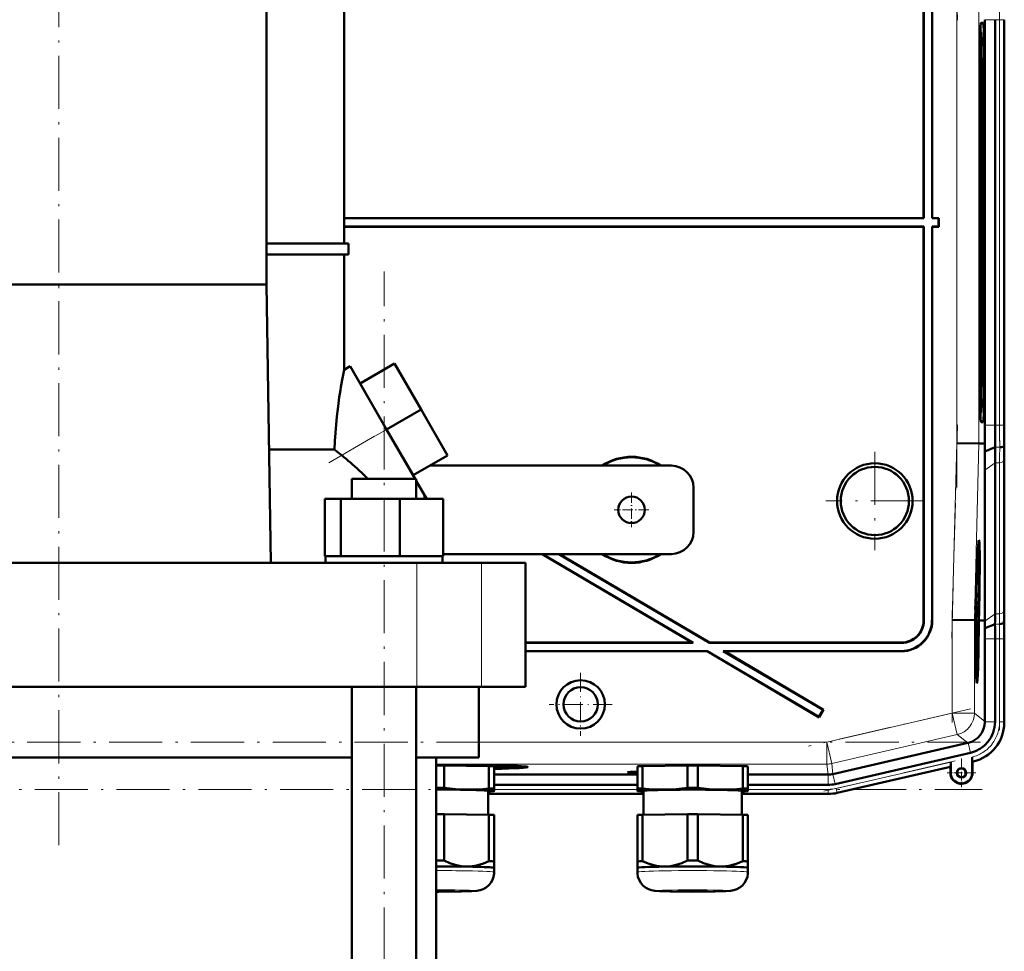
# Model space of a CAD drawing. Extents: x -1438 to 1837, y -1771 to 755.
# Tile 92 of 95: x 1384 to 1607, y 91 to 302. Entities that reach past the tile are written whole.
import ezdxf

# ---------------------------------------------------------------- set-up
doc = ezdxf.new("R2010")
doc.units = 0
doc.linetypes.add('DASHDOT', pattern=[18.5, 12, -3, 0.5, -3])

msp = doc.modelspace()

# ---------------------------------------------------------------- linework, layer by layer
at = {"color": 7, "linetype": 'DASHDOT', "lineweight": 18}
for p, q in [((1392.93, 115.06), (1392.93, 353.14)), ((1596.1, 301.66), (1594.83, 349.88)), ((1595.99, 195.92), (1595.99, 315.88)), ((1605.64, 310.93), (1605.64, 200.87)), ((1466.47, -318), (1466.47, 244.8)), ((1453.96, 201.53), (1475, 213.68)), ((1594.83, 161.91), (1596.1, 210.13)), ((1577.43, 204), (1577.43, 181.8)), ((1588.53, 192.9), (1566.33, 192.9)), ((1594.94, 142.83), (1594.94, 168.1)), ((1605.64, 163.64), (1605.64, 141.07)), ((1599.06, 145.89), (1562.46, 137.44)), ((1601.32, 138.39), (1184.33, 138.39)), ((1565.88, 127.24), (1597.19, 134.47)), ((1183.99, 127.68), (1601.67, 127.68))]:
    msp.add_line(p, q, dxfattribs=at)
at = {"color": 7, "lineweight": 50}
for p, q in [((1588.43, 256.9), (1588.43, 345.9)), ((1588.5, 256.83), (1588.5, 345.97)), ((1590.36, 345.83), (1590.36, 256.83)), ((1590.43, 345.9), (1590.43, 256.9)), ((1439.88, 333.3), (1439.88, 241.9)), ((1457.43, 251.15), (1457.43, 333.3)), ((1601.44, 301.08), (1601.89, 301.08)), ((1602.32, 210.04), (1602.32, 301.76)), ((1604.62, 301.76), (1604.62, 210.04)), ((1606.68, 210.04), (1606.68, 301.76)), ((1606.68, 301.76), (1606.68, 210.04)), ((1601.39, 298.9), (1601.28, 299.02)), ((1601.28, 298.91), (1601.39, 298.91)), ((1601.18, 220.9), (1601.18, 290.9)), ((1601.6, 290.9), (1601.6, 220.9)), ((1602.15, 290.9), (1602.15, 220.9)), ((1588.43, 256.9), (1457.43, 256.9)), ((1588.5, 256.83), (1457.43, 256.83)), ((1588.5, 256.83), (1588.43, 256.9)), ((1590.43, 256.9), (1590.36, 256.83)), ((1591.86, 256.83), (1590.36, 256.83)), ((1591.93, 256.9), (1590.43, 256.9)), ((1591.86, 256.83), (1591.93, 256.9)), ((1591.86, 254.97), (1591.86, 256.83)), ((1591.93, 254.9), (1591.93, 256.9)), ((1457.43, 254.97), (1588.5, 254.97)), ((1457.43, 254.9), (1588.43, 254.9)), ((1588.5, 254.97), (1588.43, 254.9)), ((1588.43, 254.9), (1588.43, 165.9)), ((1588.5, 254.97), (1588.5, 165.83)), ((1590.36, 165.96), (1590.36, 254.97)), ((1590.43, 254.9), (1590.36, 254.97)), ((1590.36, 254.97), (1591.86, 254.97)), ((1590.43, 165.89), (1590.43, 254.9)), ((1590.43, 254.9), (1591.93, 254.9)), ((1591.86, 254.97), (1591.93, 254.9)), ((1439.88, 251.15), (1458.43, 251.15)), ((1458.43, 248.65), (1458.43, 251.15)), ((1458.43, 248.65), (1439.88, 248.65)), ((1457.43, 222.59), (1457.43, 248.65)), ((1439.88, 241.9), (1345.98, 241.9)), ((1439.88, 241.9), (1440.91, 178.9)), ((1457.43, 222.59), (1458.81, 223.39)), ((1458.81, 223.39), (1467.06, 209.1)), ((1461.06, 219.49), (1468.85, 223.99)), ((1474.85, 213.6), (1468.85, 223.99)), ((1467.06, 209.1), (1461.06, 219.49)), ((1467.06, 209.1), (1474.85, 213.6)), ((1480.85, 203.21), (1474.85, 213.6)), ((1601.39, 212.89), (1601.28, 212.89)), ((1601.39, 212.89), (1601.28, 212.78)), ((1601.89, 210.71), (1601.44, 210.71)), ((1473.53, 197.9), (1467.06, 209.1)), ((1473.06, 198.71), (1468.4, 206.77)), ((1595.99, 205.98), (1600.98, 205.92)), ((1602.33, 205.9), (1600.98, 205.92)), ((1602.3, 204.1), (1602.33, 205.9)), ((1602.3, 204.1), (1604.64, 205.07)), ((1606.67, 205.47), (1606.7, 205.9)), ((1440.49, 204.51), (1455.31, 204.51)), ((1473.06, 198.71), (1480.85, 203.21)), ((1606.68, 168.83), (1606.68, 202.97)), ((1606.68, 168.83), (1606.68, 202.97)), ((1531.43, 200.9), (1476.86, 200.9)), ((1604.62, 167.41), (1604.62, 201.55)), ((1602.27, 165.9), (1602.27, 199.89)), ((1459.17, 197.9), (1471.63, 197.9)), ((1459.17, 193.4), (1459.17, 197.9)), ((1471.63, 197.9), (1473.77, 197.9)), ((1473.77, 197.48), (1473.77, 197.9)), ((1473.77, 193.4), (1473.77, 197.9)), ((1475.63, 194.25), (1473.77, 197.48)), ((1536.43, 195.9), (1536.43, 185.9)), ((1475.63, 193.4), (1475.63, 194.25)), ((1475.63, 194.25), (1476.12, 193.4)), ((1453.08, 193.4), (1456.67, 193.4)), ((1453.08, 180.4), (1453.08, 193.4)), ((1456.67, 193.4), (1470.05, 193.4)), ((1456.67, 180.4), (1456.67, 193.4)), ((1470.05, 193.4), (1479.85, 193.4)), ((1470.05, 180.4), (1470.05, 193.4)), ((1479.85, 180.4), (1479.85, 193.4)), ((1479.85, 180.4), (1479.85, 193.4)), ((1453.08, 180.4), (1453.45, 180.4)), ((1453.27, 180.4), (1456.3, 180.4)), ((1453.27, 180.4), (1453.27, 178.9)), ((1456.3, 180.4), (1456.67, 180.4)), ((1456.67, 180.4), (1458.05, 180.4)), ((1458.05, 180.4), (1466.47, 180.4)), ((1466.47, 180.4), (1468.67, 180.4)), ((1468.67, 180.4), (1470.05, 180.4)), ((1470.05, 180.4), (1471.06, 180.4)), ((1471.06, 180.4), (1478.84, 180.4)), ((1478.84, 180.4), (1479.85, 180.4)), ((1479.67, 180.4), (1479.67, 178.9)), ((1479.67, 180.4), (1479.67, 178.9)), ((1479.85, 180.9), (1531.43, 180.9)), ((1502.19, 180.9), (1536.1, 160.9)), ((1502.33, 180.9), (1536.36, 160.83)), ((1505.99, 180.9), (1540.02, 160.83)), ((1506.13, 180.9), (1540.04, 160.9)), ((1600.94, 182.26), (1600.75, 182.32)), ((1311.94, 178.9), (1473.92, 178.9)), ((1473.92, 178.9), (1488.49, 178.9)), ((1488.49, 178.9), (1498.43, 178.9)), ((1498.43, 150.9), (1498.43, 178.9)), ((1600.45, 174.02), (1600.43, 174.02)), ((1600.46, 173.96), (1600.43, 173.96)), ((1600.45, 174.02), (1600.44, 174.22)), ((1600.46, 174.81), (1600.46, 173.96)), ((1600.38, 172.16), (1600.35, 172.16)), ((1600.38, 172.08), (1600.35, 172.08)), ((1600.39, 172.03), (1600.35, 172.03)), ((1600.36, 171.64), (1600.36, 171.15)), ((1600.41, 171.59), (1600.36, 171.59)), ((1600.38, 172.08), (1600.38, 172.16)), ((1600.39, 172.03), (1600.38, 172.08)), ((1600.39, 172.85), (1600.4, 173.19)), ((1600.39, 172.99), (1600.39, 172.85)), ((1600.39, 172.35), (1600.39, 172.03)), ((1600.43, 172.32), (1600.39, 172.32)), ((1600.4, 171.1), (1600.41, 171.59)), ((1600.41, 171.59), (1600.43, 172.32)), ((1600.42, 169.37), (1600.27, 169.37)), ((1600.32, 170.46), (1600.3, 170.46)), ((1600.4, 171.1), (1600.32, 171.1)), ((1600.32, 170.46), (1600.33, 170.87)), ((1600.33, 170.87), (1600.32, 170.87)), ((1600.42, 169.37), (1600.32, 170.46)), ((1600.32, 169.12), (1600.32, 169.37)), ((1600.36, 171.15), (1600.33, 171.15)), ((1600.33, 170.87), (1600.33, 171.1)), ((1600.33, 170.87), (1600.42, 169.78)), ((1600.42, 169.78), (1600.42, 169.37)), ((1600.13, 167.38), (1600.09, 165.93)), ((1600.17, 167.38), (1600.13, 167.38)), ((1600.13, 167.38), (1600.17, 167.38)), ((1600.14, 165.93), (1600.17, 167.38)), ((1600.15, 168.4), (1600.2, 168.4)), ((1600.2, 168.4), (1600.15, 168.4)), ((1600.23, 167.89), (1600.18, 165.93)), ((1600.3, 167.1), (1600.21, 167.1)), ((1600.38, 169.12), (1600.26, 169.13)), ((1600.31, 168.93), (1600.26, 168.93)), ((1600.3, 167.1), (1600.31, 168.93)), ((1600.35, 166.7), (1600.3, 167.1)), ((1600.33, 168.93), (1600.31, 167.5)), ((1600.31, 168.93), (1600.33, 168.93)), ((1600.31, 167.5), (1600.34, 167.31)), ((1600.34, 167.99), (1600.32, 167.99)), ((1600.39, 167.85), (1600.35, 167.85)), ((1600.35, 167.2), (1600.35, 166.7)), ((1600.37, 167.15), (1600.35, 167.15)), ((1600.37, 167.15), (1600.39, 167.85)), ((1600.37, 166.65), (1600.37, 167.15)), ((1600.84, 165.92), (1600.9, 167.89)), ((1600.94, 167.88), (1600.89, 165.92)), ((1600.93, 165.92), (1600.99, 167.88)), ((1594.94, 166), (1599.94, 165.93)), ((1599.94, 165.93), (1600.09, 165.93)), ((1600.18, 165.93), (1600.14, 165.93)), ((1600.38, 166.11), (1600.19, 166.11)), ((1600.31, 166.06), (1600.19, 166.06)), ((1600.28, 164.88), (1600.19, 164.88)), ((1600.35, 166.7), (1600.2, 166.71)), ((1600.37, 166.65), (1600.2, 166.66)), ((1600.36, 164.23), (1600.38, 166.11)), ((1600.39, 166.11), (1600.37, 163.59)), ((1600.38, 166.11), (1600.39, 166.11)), ((1600.89, 165.92), (1600.84, 165.92)), ((1600.93, 165.91), (1601.31, 165.91)), ((1601.31, 165.91), (1602.27, 165.9)), ((1602.27, 165.76), (1602.27, 165.9)), ((1602.3, 164.12), (1604.6, 165.07)), ((1606.62, 165.47), (1606.66, 165.9)), ((1600.29, 163.64), (1600.2, 163.64)), ((1600.37, 163.59), (1600.2, 163.59)), ((1600.26, 163.05), (1600.2, 163.05)), ((1600.25, 162.24), (1600.26, 163.05)), ((1600.26, 163.05), (1600.36, 163.05)), ((1600.27, 162.51), (1600.35, 161.48)), ((1600.36, 162.51), (1600.27, 162.51)), ((1600.34, 164.53), (1600.29, 164.53)), ((1600.3, 164.14), (1600.29, 163.64)), ((1600.36, 163.64), (1600.29, 163.64)), ((1600.36, 163.05), (1600.36, 162.51)), ((1536.1, 160.9), (1498.43, 160.9)), ((1536.36, 160.83), (1498.43, 160.83)), ((1536.36, 160.83), (1536.1, 160.9)), ((1540.02, 160.83), (1540.04, 160.9)), ((1583.5, 160.83), (1540.02, 160.83)), ((1583.43, 160.9), (1540.04, 160.9)), ((1600.25, 162.24), (1600.21, 162.24)), ((1600.33, 161.2), (1600.23, 161.2)), ((1600.24, 160.26), (1600.31, 161.02)), ((1600.32, 161.39), (1600.25, 162.24)), ((1600.34, 160.91), (1600.25, 159.92)), ((1600.31, 161.02), (1600.33, 161.2)), ((1600.33, 161.2), (1600.32, 161.39)), ((1600.35, 161.48), (1600.34, 160.91)), ((1602.32, 143.04), (1602.32, 161.76)), ((1604.62, 142.95), (1604.62, 161.76)), ((1606.68, 142.75), (1606.68, 161.76)), ((1606.68, 142.95), (1606.68, 161.76)), ((1498.43, 158.97), (1539.51, 158.97)), ((1498.43, 158.9), (1539.49, 158.9)), ((1539.49, 158.9), (1539.51, 158.97)), ((1539.49, 158.9), (1564.81, 143.97)), ((1539.51, 158.97), (1564.78, 144.06)), ((1543.43, 158.9), (1543.17, 158.97)), ((1543.17, 158.97), (1583.36, 158.97)), ((1543.17, 158.97), (1565.73, 145.67)), ((1543.43, 158.9), (1583.43, 158.9)), ((1543.43, 158.9), (1565.83, 145.69)), ((1600.25, 159.89), (1600.33, 159.89)), ((1600.33, 159.34), (1600.26, 159.35)), ((1600.33, 159.89), (1600.33, 159.34)), ((1600.52, 153.46), (1600.32, 153.41)), ((1473.92, 150.9), (1311.94, 150.9)), ((1459.17, -271.1), (1459.17, 150.9)), ((1473.77, -271.1), (1473.77, 150.9)), ((1488.49, 150.9), (1473.92, 150.9)), ((1487.93, 150.9), (1487.93, 134.9)), ((1498.43, 150.9), (1488.49, 150.9)), ((1565.73, 145.67), (1564.78, 144.06)), ((1565.83, 145.69), (1564.81, 143.97)), ((1565.73, 145.67), (1565.83, 145.69)), ((1564.78, 144.06), (1564.81, 143.97)), ((1602.32, 143.04), (1602.32, 142.95)), ((1598.44, 138.17), (1567.97, 131.14)), ((1598.53, 138.19), (1598.44, 138.17)), ((1568.48, 128.89), (1599.05, 135.95)), ((1459.17, 134.9), (1326.69, 134.9)), ((1487.93, 134.9), (1473.77, 134.9)), ((1478.28, -271.1), (1478.28, 134.9)), ((1594.58, 133.87), (1594.58, 131.44)), ((1599.44, 134.99), (1599.44, 134.61)), ((1599.44, 131.44), (1599.44, 134.99)), ((1599.44, 134.61), (1599.45, 134.28)), ((1599.47, 133.97), (1599.51, 133.94)), ((1599.51, 133.94), (1599.71, 133.99)), ((1599.51, 133.94), (1599.71, 133.99)), ((1599.51, 133.94), (1599.51, 131.44)), ((1599.51, 131.44), (1599.51, 133.94)), ((1478.35, 133.21), (1478.35, 133.26)), ((1478.35, 133.26), (1478.35, 133.21)), ((1479.35, 133.26), (1479.35, 133.21)), ((1479.35, 133.21), (1479.35, 133.26)), ((1480.06, 133.09), (1490.19, 132.94)), ((1480.06, 128.04), (1480.06, 133.09)), ((1488.06, 133.08), (1488.06, 132.97)), ((1490.19, 127.89), (1490.19, 132.94)), ((1491.37, 127.84), (1491.37, 132.89)), ((1496.96, 132.73), (1497.03, 132.96)), ((1523.75, 127.83), (1523.75, 132.88)), ((1524.93, 132.94), (1535.06, 133.09)), ((1524.93, 127.89), (1524.93, 132.94)), ((1535.06, 128.04), (1535.06, 133.09)), ((1537.43, 133.09), (1547.56, 132.94)), ((1537.43, 128.04), (1537.43, 133.09)), ((1547.56, 127.89), (1547.56, 132.94)), ((1548.75, 127.83), (1548.75, 132.88)), ((1568.94, 126.89), (1594.51, 132.79)), ((1568.94, 126.89), (1594.51, 132.79)), ((1594.51, 132.79), (1594.55, 132.83)), ((1594.51, 131.44), (1594.51, 132.79)), ((1491.37, 131.01), (1523.75, 131.01)), ((1548.75, 131.01), (1566.85, 131.01)), ((1490.02, 127.34), (1490.02, 121.95)), ((1491.31, 127.3), (1491.37, 127.32)), ((1491.37, 128.71), (1523.75, 128.71)), ((1491.37, 127.34), (1491.37, 127.84)), ((1491.37, 127.32), (1491.37, 127.34)), ((1523.75, 127.83), (1523.75, 127.33)), ((1523.75, 127.33), (1523.75, 127.32)), ((1523.81, 127.3), (1523.75, 127.32)), ((1525.1, 121.94), (1525.1, 127.33)), ((1547.4, 127.33), (1547.4, 121.94)), ((1548.69, 127.3), (1548.75, 127.32)), ((1548.75, 128.71), (1566.86, 128.71)), ((1548.75, 127.33), (1548.75, 127.83)), ((1548.75, 127.32), (1548.75, 127.33)), ((1490.02, 126.65), (1525.1, 126.65)), ((1490.02, 126.65), (1525.1, 126.65)), ((1566.86, 126.65), (1547.4, 126.65)), ((1547.4, 126.65), (1566.86, 126.65)), ((1480.06, 122.1), (1490.19, 121.94)), ((1480.06, 122.1), (1480.06, 111.59)), ((1490.19, 121.94), (1490.19, 111.44)), ((1491.37, 121.89), (1491.37, 111.39)), ((1523.75, 121.89), (1523.75, 111.38)), ((1524.93, 121.94), (1535.06, 122.1)), ((1524.93, 121.94), (1524.93, 111.44)), ((1535.06, 122.1), (1535.06, 111.59)), ((1537.43, 122.1), (1547.56, 121.94)), ((1537.43, 122.1), (1537.43, 111.59)), ((1547.56, 121.94), (1547.56, 111.44)), ((1548.75, 121.89), (1548.75, 111.38)), ((1491.37, 109.93), (1491.37, 111.39)), ((1523.75, 111.38), (1523.75, 109.93)), ((1548.75, 109.93), (1548.75, 111.38)), ((1491.37, 109.93), (1491.37, 108.98)), ((1491.37, 109.93), (1491.37, 109.93)), ((1491.37, 109.92), (1491.37, 109.93)), ((1523.75, 108.98), (1523.75, 109.93)), ((1548.74, 109.92), (1548.75, 109.93)), ((1548.75, 109.93), (1548.75, 108.98)), ((1548.75, 109.93), (1548.75, 109.93)), ((1478.87, 104.53), (1478.28, 104.53))]:
    msp.add_line(p, q, dxfattribs=at)
at = {"color": 7, "lineweight": 18}
for p, q in [((1595.99, 205.98), (1595.99, 305.81)), ((1600.98, 205.92), (1600.98, 305.88)), ((1601.42, 301.06), (1601.89, 301.08)), ((1604.62, 301.76), (1602.32, 301.76)), ((1605.64, 301.76), (1604.62, 301.76)), ((1605.64, 301.76), (1605.64, 210.04)), ((1605.64, 301.76), (1606.64, 301.76)), ((1606.64, 301.76), (1606.64, 210.04)), ((1606.68, 301.76), (1606.64, 301.76)), ((1601.28, 299.01), (1601.39, 298.91)), ((1602.15, 290.9), (1601.6, 290.9)), ((1601.6, 220.9), (1602.15, 220.9)), ((1601.39, 212.89), (1601.28, 212.78)), ((1601.42, 210.74), (1601.89, 210.71)), ((1602.32, 210.04), (1604.62, 210.04)), ((1604.62, 210.04), (1605.64, 210.04)), ((1606.64, 210.04), (1605.64, 210.04)), ((1606.64, 210.04), (1606.68, 210.04)), ((1456.91, 203.24), (1467.06, 209.1)), ((1594.94, 166), (1595.99, 205.98)), ((1599.94, 165.93), (1600.98, 205.92)), ((1604.64, 205.07), (1605.67, 205.07)), ((1602.27, 199.89), (1604.62, 201.55)), ((1604.62, 201.55), (1605.64, 201.55)), ((1605.64, 167.41), (1605.64, 201.55)), ((1606.64, 168.1), (1606.64, 202.24)), ((1473.92, 150.9), (1473.92, 178.9)), ((1488.49, 150.9), (1488.49, 178.9)), ((1602.27, 165.76), (1604.62, 167.41)), ((1604.62, 167.41), (1605.64, 167.41)), ((1588.43, 165.9), (1588.5, 165.83)), ((1590.36, 165.96), (1590.43, 165.89)), ((1594.94, 144.94), (1594.94, 166)), ((1599.94, 144.94), (1599.94, 165.93)), ((1604.6, 165.07), (1605.62, 165.07)), ((1606.7, 165.9), (1606.66, 165.9)), ((1583.43, 160.9), (1583.5, 160.83)), ((1602.32, 161.76), (1604.62, 161.76)), ((1604.62, 161.76), (1605.64, 161.76)), ((1605.64, 161.76), (1606.64, 161.76)), ((1605.64, 142.95), (1605.64, 161.76)), ((1606.64, 161.76), (1606.68, 161.76)), ((1606.64, 161.76), (1606.64, 142.95)), ((1583.43, 158.9), (1583.36, 158.97)), ((1566.58, 138.39), (1594.94, 144.94)), ((1599.94, 144.94), (1594.94, 144.94)), ((1594.94, 144.94), (1596.06, 140.07)), ((1599.94, 144.94), (1602.32, 143.04)), ((1602.32, 142.95), (1604.62, 142.95)), ((1606.64, 142.95), (1605.64, 142.95)), ((1606.64, 142.95), (1606.68, 142.95)), ((1487.93, 138.39), (1566.58, 138.39)), ((1566.58, 138.39), (1567.7, 133.52)), ((1566.58, 138.39), (1566.58, 133.39)), ((1596.06, 140.07), (1567.7, 133.52)), ((1598.44, 138.17), (1596.06, 140.07)), ((1598.53, 138.19), (1599.05, 135.95)), ((1568.71, 127.89), (1594.58, 133.87)), ((1599.47, 133.97), (1599.5, 133.98)), ((1599.5, 133.98), (1599.51, 133.94)), ((1566.58, 133.39), (1478.28, 133.39)), ((1566.85, 131.01), (1566.58, 133.39)), ((1567.7, 133.52), (1567.97, 131.14)), ((1568.93, 126.92), (1594.55, 132.83)), ((1594.58, 131.44), (1594.51, 131.44)), ((1599.44, 131.44), (1599.51, 131.44)), ((1566.86, 131.01), (1566.86, 128.71)), ((1567.96, 131.14), (1568.48, 128.89)), ((1491.37, 127.68), (1523.75, 127.68)), ((1548.75, 127.68), (1566.86, 127.68)), ((1566.86, 126.68), (1566.86, 127.68)), ((1568.93, 126.92), (1568.71, 127.89)), ((1568.93, 126.92), (1568.94, 126.89)), ((1490.02, 126.68), (1525.1, 126.68)), ((1547.4, 126.68), (1566.86, 126.68)), ((1566.86, 126.68), (1566.86, 126.65))]:
    msp.add_line(p, q, dxfattribs=at)
at = {"color": 7, "linetype": 'DASHDOT', "lineweight": 18, "ltscale": 0.195001}
for p, q in [((1522.43, 194.8), (1522.43, 187)), ((1526.33, 190.9), (1518.53, 190.9))]:
    msp.add_line(p, q, dxfattribs=at)
at = {"color": 7, "linetype": 'DASHDOT', "lineweight": 18, "ltscale": 0.355368}
for p, q in [((1510.92, 154.01), (1510.92, 139.79)), ((1518.02, 146.9), (1503.81, 146.9))]:
    msp.add_line(p, q, dxfattribs=at)
at = {"color": 7, "linetype": 'DASHDOT', "lineweight": 18, "ltscale": 0.1625}
for p, q in [((1597.01, 134.69), (1597.01, 128.19)), ((1600.26, 131.44), (1593.76, 131.44))]:
    msp.add_line(p, q, dxfattribs=at)
at = {"color": 7, "linetype": 'DASHDOT', "lineweight": 18, "ltscale": 0.157961}
msp.add_line((1597.01, 134.6), (1597.01, 128.28), dxfattribs=at)
at = {"color": 7, "linetype": 'DASHDOT', "lineweight": 18, "ltscale": 0.157962}
msp.add_line((1600.17, 131.44), (1593.85, 131.44), dxfattribs=at)
at = {"color": 7, "lineweight": 50}
for points in [[(1455.31, 204.51), (1455.38, 206.43), (1455.49, 208.33), (1455.81, 212.04), (1456.08, 214.29), (1456.36, 216.4)], [(1600.42, 173.08), (1600.41, 173.06), (1600.4, 172.83), (1600.39, 172.35)], [(1600.44, 172.3), (1600.42, 171.24), (1600.4, 171.1)], [(1600.41, 173.46), (1600.42, 173.55), (1600.42, 173.57)], [(1600.42, 173.57), (1600.43, 173.52), (1600.44, 173.36), (1600.44, 172.3)], [(1600.43, 172.32), (1600.43, 173.01), (1600.42, 173.06), (1600.42, 173.08)], [(1600.34, 167.99), (1600.37, 169.03), (1600.37, 169.1), (1600.38, 169.12)], [(1600.38, 168.63), (1600.36, 168.52), (1600.35, 167.86)], [(1600.4, 167.85), (1600.38, 166.79), (1600.37, 166.65)], [(1600.38, 169.12), (1600.39, 169.01), (1600.4, 168.83)], [(1600.39, 167.85), (1600.39, 168.52), (1600.38, 168.63)], [(1600.29, 163.64), (1600.27, 164.15), (1600.28, 164.88)], [(1600.28, 164.88), (1600.3, 165.84), (1600.31, 166.02), (1600.31, 166.06)], [(1600.31, 165.57), (1600.3, 165.45), (1600.29, 164.87)], [(1600.29, 164.87), (1600.29, 164.2), (1600.3, 164.15), (1600.3, 164.14)], [(1600.31, 166.06), (1600.33, 165.88), (1600.35, 164.99)], [(1600.34, 164.53), (1600.32, 165.49), (1600.31, 165.55), (1600.31, 165.57)], [(1599.45, 134.28), (1599.47, 133.99), (1599.47, 133.97), (1599.47, 133.97)], [(1485.12, 127.62), (1483.87, 127.66), (1482.61, 127.75), (1481.34, 127.87), (1480.06, 128.04)], [(1490.19, 127.89), (1488.83, 127.75), (1487.48, 127.66), (1486.3, 127.62), (1485.12, 127.62)], [(1530, 127.62), (1528.82, 127.62), (1527.64, 127.66), (1526.3, 127.75), (1524.93, 127.89)], [(1535.06, 128.04), (1533.78, 127.87), (1532.51, 127.74), (1531.26, 127.66), (1530, 127.62)], [(1542.5, 127.62), (1541.24, 127.66), (1539.98, 127.74), (1538.72, 127.87), (1537.43, 128.04)], [(1547.56, 127.89), (1546.2, 127.75), (1544.86, 127.66), (1543.68, 127.62), (1542.5, 127.62)], [(1485.12, 110.22), (1484.5, 110.25), (1483.88, 110.32), (1483.23, 110.43), (1482.58, 110.6), (1481.32, 111.02), (1480.06, 111.59)], [(1490.19, 111.44), (1488.93, 110.91), (1487.67, 110.52), (1487.02, 110.38), (1486.37, 110.28), (1485.75, 110.23), (1485.12, 110.22)], [(1530, 110.21), (1529.37, 110.23), (1528.75, 110.28), (1528.1, 110.38), (1527.45, 110.52), (1526.19, 110.91), (1524.93, 111.44)], [(1535.06, 111.59), (1533.8, 111.02), (1532.54, 110.59), (1531.89, 110.43), (1531.24, 110.32), (1530.62, 110.24), (1530, 110.21)], [(1542.5, 110.21), (1541.88, 110.24), (1541.26, 110.32), (1540.6, 110.43), (1539.95, 110.59), (1538.69, 111.02), (1537.43, 111.59)], [(1547.56, 111.44), (1546.3, 110.91), (1545.04, 110.52), (1544.4, 110.38), (1543.74, 110.28), (1543.12, 110.23), (1542.5, 110.21)], [(1478.87, 104.53), (1483.95, 104.57), (1486.35, 104.64), (1487.42, 104.72), (1488.19, 104.86), (1488.88, 105.11), (1489.54, 105.49), (1490.13, 105.98), (1490.62, 106.56), (1490.99, 107.22), (1491.24, 107.93), (1491.36, 108.68), (1491.37, 108.98)], [(1536.25, 104.52), (1531.17, 104.57), (1528.77, 104.64), (1527.7, 104.72), (1526.94, 104.86), (1526.24, 105.11), (1525.58, 105.49), (1524.99, 105.97), (1524.51, 106.56), (1524.13, 107.22), (1523.88, 107.93), (1523.76, 108.68), (1523.75, 108.98)], [(1536.25, 104.52), (1541.32, 104.57), (1543.72, 104.64), (1544.79, 104.72), (1545.56, 104.86), (1546.25, 105.11), (1546.92, 105.49), (1547.5, 105.97), (1547.99, 106.56), (1548.36, 107.22), (1548.62, 107.93), (1548.74, 108.68), (1548.75, 108.98)]]:
    msp.add_lwpolyline(points, dxfattribs=at)
for centre, radius in [((1577.43, 192.9), 8.54), ((1577.43, 192.9), 7.72), ((1522.43, 190.9), 3), ((1510.92, 146.9), 5.47), ((1510.92, 146.9), 3.88), ((1597.01, 131.44), 1.07), ((1597.01, 131.44), 1)]:
    msp.add_circle(centre, radius, dxfattribs=at)
for centre, radius, start, end in [((1583.62, 197.71), 128.62, 168.8488, 171.649), ((2128.22, 210), 525.91, 179.9957, 180.4469), ((2024.68, 209.94), 420.07, 179.9858, 180.6638), ((1953.76, 209.95), 347.08, 179.9853, 180.6691), ((1855.13, 201.26), 250.51, 179.1277, 179.9315), ((1814.04, 202.72), 207.36, 179.1212, 179.9305), ((1343.86, 62.97), 180.15, 51.1338, 51.7824), ((1411.86, 147.34), 71.79, 47.0694, 51.139), ((1522.43, 190.9), 12, 56.4427, 123.5573), ((1522.43, 190.9), 11.9, 57.2111, 122.7889), ((1903.66, 199.54), 301.39, 179.1332, 179.9321), ((1531.43, 195.9), 5, 0, 90), ((1411.98, 147.47), 71.61, 44.7681, 47.0684), ((1531.43, 185.9), 5, 270, 360), ((1522.43, 190.9), 12, 236.4427, 303.5573), ((1522.43, 190.9), 11.9, 237.2111, 302.7889), ((1600.89, 182.2), 0.0805, 4.8393, 48.6176), ((1600.58, 174.01), 0.129, 175.8658, 199.2161), ((1605.3, 171.53), 4.95, 179.4351, 184.4451), ((1603.23, 171.88), 2.88, 179.1341, 184.6358), ((1573.39, 172.44), 26.99, 359.3998, 0.6122), ((1633.7, 167.68), 33.37, 179.4676, 180.647), ((1618.3, 167.6), 17.96, 179.1828, 181.286), ((1569.83, 168.25), 30.57, 359.2603, 1.093), ((1435.32, 167.61), 169.29, 359.1397, 359.9326), ((1394.03, 169.08), 212.65, 359.1437, 359.9328), ((1813.9, 169.08), 207.22, 180.0687, 180.8785), ((1583.36, 165.96), 6.99, 269.9843, 0.0157), ((1583.43, 165.89), 5, 269.9843, 0.0157), ((1583.43, 165.89), 6.99, 269.9842, 0.0158), ((1583.5, 165.82), 5, 269.9843, 0.0157), ((1658.61, 165.49), 58.27, 180.4885, 181.2422), ((1487.5, 162.77), 114.81, 0.6735, 1.491), ((1320.21, 161.82), 284.4, 359.9866, 0.6543), ((1249.35, 161.84), 357.33, 359.9869, 0.6511), ((1954.26, 161.84), 347.59, 179.3315, 180.0144), ((1622.28, 164.56), 21.94, 180.0813, 182.4019), ((1600.49, 163.63), 0.129, 175.8658, 199.2161), ((1401.92, 161.81), 200.39, 359.9856, 0.6607), ((1597.32, 143.05), 5, 284.0551, 358.9536), ((1597.43, 142.95), 7.18, 282.9912, 0.0087), ((1597.69, 142.75), 8.99, 282.9916, 0.0084), ((1597.01, 131.44), 2.5, 180, 0), ((1597.01, 131.44), 2.43, 180, 360), ((1597.01, 131.44), 2.5, 218.7594, 0), ((1597.01, 131.44), 1, 38.8023, 218.7409), ((1566.86, 135.9), 7.19, 270.0004, 282.9993), ((1566.86, 135.9), 9.25, 270.0004, 282.9992), ((1566.86, 135.9), 9.25, 270.0004, 282.9992)]:
    msp.add_arc(centre, radius, start, end, dxfattribs=at)
at = {"color": 7, "lineweight": 18}
for centre, radius, start, end in [((2024.44, 209.94), 418.8, 179.9856, 180.6657), ((1990.25, 209.94), 383.61, 179.9854, 180.6681), ((1855.56, 201.25), 249.92, 179.1254, 179.9311), ((1835.74, 201.96), 229.1, 179.1224, 179.9306), ((1435.66, 167.61), 169.99, 359.143, 359.9328), ((1415.73, 168.32), 190.91, 359.1448, 359.9328), ((1320.02, 161.82), 285.63, 359.9869, 0.6516), ((1285.81, 161.83), 320.83, 359.987, 0.6502), ((1597.43, 142.95), 9.21, 282.9951, 0.005), ((1597.47, 142.95), 8.17, 341.479, 0.0467), ((1597.5, 142.92), 8.13, 322.0259, 341.626), ((1597.44, 142.93), 8.18, 284.1355, 302.7235), ((1597.48, 142.9), 8.15, 302.6137, 322.2041), ((1566.58, 138.39), 5, 270, 283), ((1566.86, 135.88), 8.2, 269.9878, 283.0122), ((1566.86, 135.9), 9.21, 270.0004, 282.9992)]:
    msp.add_arc(centre, radius, start, end, dxfattribs=at)
at = {"color": 7, "lineweight": 50}
for centre, major_axis, ratio, start_param, end_param in [((1601.44, 290.9), (0, 10.19), 0.026177, 0.001612, 1.570796), ((1601.89, 290.9), (0, 10.19), 0.026177, 4.712389, 6.283185), ((1601.39, 290.9), (0, 8.01), 0.026177, 6.256996, 6.283185), ((1601.39, 290.9), (0, 8.01), 0.026177, 4.712389, 6.256996), ((1601.44, 220.9), (0, 10.19), 0.026177, 1.570796, 3.139981), ((1601.39, 220.9), (0, 8.01), 0.026177, 3.167782, 4.712389), ((1601.89, 220.9), (0, 10.19), 0.026177, 3.141593, 4.712389), ((1601.39, 220.9), (0, 8.01), 0.026177, 3.141593, 3.167782), ((1605.67, 205.48), (1, 0), 0.414255, 4.715234, 6.251119), ((1600.56, 167.91), (0.42, 16.16), 0.026173, 0.002609, 1.541551), ((1600.56, 167.91), (0.42, 16.16), 0.026173, 4.711319, 6.285795), ((1600.56, 167.82), (-0.38, -14.44), 0.026173, 3.134978, 4.673197), ((1600.56, 167.91), (0.33, 12.78), 0.026173, 0.002734, 1.572781), ((1600.56, 167.91), (0.33, 12.78), 0.026173, 4.711319, 6.283528), ((1600.56, 167.82), (-0.38, -14.44), 0.026173, 1.576165, 3.056296), ((1600.51, 167.88), (0, -16.16), 0.026176, 4.833214, 6.28068), ((1600.51, 167.92), (0, 14.46), 0.026176, 1.709149, 3.149459), ((1600.51, 167.88), (0, -12.78), 0.026176, 4.865698, 6.280665), ((1600.05, 167.89), (-0.09, -10.11), 0.026177, 1.394496, 1.448849), ((1600.51, 167.88), (0, -12.78), 0.026176, 6.280665, 7.699987), ((1600.51, 167.88), (0, -16.16), 0.026176, 6.28068, 7.732162), ((1600.51, 167.92), (0, 14.46), 0.026176, 3.149459, 4.573351), ((1600.53, 167.89), (-0.14, -16.16), 0.026177, 1.448448, 1.448756), ((1605.62, 165.48), (1, 0), 0.414215, 4.715229, 6.251119), ((1600.05, 167.89), (-0.09, -10.11), 0.026177, 1.072075, 1.132318), ((1594.55, 133.86), (0, 1.03), 0.034024, 3.184364, 4.720253), ((1478.85, 132.73), (-20.18, 0), 0.026177, 4.73717, 4.740526), ((1478.85, 132.73), (-18.12, 0), 0.026177, 4.739988, 4.743727), ((1478.85, 132.73), (-16.2, 0), 0.026177, 3.143885, 4.747433), ((1478.87, 132.73), (13.8, 0), 0.026177, 1.484737, 1.614054), ((1478.85, 132.73), (-20.18, 0), 0.026177, 3.143867, 4.687608), ((1478.85, 132.73), (-18.12, 0), 0.026177, 3.134523, 4.68479), ((1478.87, 132.73), (13.8, 0), 0.026177, 0.437539, 0.609658), ((1478.85, 132.73), (-20.18, 0), 0.026177, 2.240627, 3.143867), ((1478.85, 132.73), (-16.2, 0), 0.026177, 2.454681, 3.143885), ((1478.85, 132.73), (-18.12, 0), 0.026177, 2.334296, 3.134523), ((1531.84, 131.53), (10.3, 0), 0.026177, 3.1393, 3.808595), ((1531.84, 131.53), (10.3, 0), 0.026177, 2.47459, 3.1393), ((1536.25, 132.73), (13.8, 0), 0.026177, 2.531934, 2.704054), ((1536.25, 132.73), (13.8, 0), 0.026177, 1.484737, 1.656856), ((1536.25, 132.73), (13.8, 0), 0.026177, 0.437539, 0.609658), ((1566.85, 136.01), (4.97, 0.57), 0.999653, 4.598982, 4.601547), ((1566.85, 136.01), (-4.97, -0.57), 0.999653, 1.459955, 1.684204), ((1478.87, 127.68), (-13.8, 0), 0.026177, 4.626329, 4.755647), ((1478.87, 127.34), (12.5, 0), 0.026177, 6.185296, 7.90167), ((1478.87, 127.34), (11.15, 0), 0.026177, 0, 1.624264), ((1478.87, 127.34), (12.5, 0), 0.026177, 5.814135, 6.185296), ((1478.87, 127.68), (-13.8, 0), 0.026177, 3.579132, 3.751251), ((1536.25, 127.68), (-13.8, 0), 0.026177, 5.673527, 5.845646), ((1536.25, 127.33), (12.5, 0), 0.026177, 6.185296, 9.424778), ((1536.25, 127.33), (12.5, 0), 0.026177, 3.141593, 3.239482), ((1536.25, 127.33), (12.5, 0), 0.026177, 3.239482, 3.610643), ((1536.25, 127.33), (11.15, 0), 0.026177, 0, 3.141593), ((1536.25, 127.68), (-13.8, 0), 0.026177, 4.626329, 4.798449), ((1536.25, 127.33), (12.5, 0), 0.026177, 5.814135, 6.185296), ((1536.25, 127.68), (-13.8, 0), 0.026177, 3.579132, 3.751251), ((1478.87, 121.74), (13.8, 0), 0.026177, 1.484737, 1.614054), ((1478.87, 121.74), (13.8, 0), 0.026177, 0.437539, 0.609658), ((1536.25, 121.74), (13.8, 0), 0.026177, 2.531934, 2.704054), ((1536.25, 121.74), (13.8, 0), 0.026177, 1.484737, 1.656856), ((1536.25, 121.74), (13.8, 0), 0.026177, 0.437539, 0.609658), ((1478.87, 111.23), (-13.8, 0), 0.026177, 4.626329, 4.755647), ((1478.87, 111.23), (-13.8, 0), 0.026177, 3.579132, 3.751251), ((1536.25, 111.23), (-13.8, 0), 0.026177, 5.673527, 5.845646), ((1536.25, 111.23), (-13.8, 0), 0.026177, 4.626329, 4.798449), ((1536.25, 111.23), (-13.8, 0), 0.026177, 3.579132, 3.751251), ((1478.87, 109.93), (12.5, 0), 0.026177, 0, 1.618485), ((1536.25, 109.93), (12.5, 0), 0.026177, 0, 3.141593), ((1478.87, 104.74), (3.5, 0), 0.026177, 0, 1.74188), ((1478.87, 104.74), (3.5, 0), 0.026177, 4.541305, 6.283185), ((1536.25, 104.74), (3.5, 0), 0.026177, 0, 3.141593), ((1536.25, 104.74), (3.5, 0), 0.026177, 3.141593, 6.283185)]:
    msp.add_ellipse(centre, major_axis=major_axis, ratio=ratio, start_param=start_param, end_param=end_param, dxfattribs=at)
at = {"color": 7, "lineweight": 18}
for centre, major_axis, ratio, start_param, end_param in [((1605.64, 202.26), (1, 0), 0.707107, 4.712389, 6.248279), ((1605.64, 168.12), (1, 0), 0.707107, 4.712389, 6.248279), ((1594.94, 144.94), (3.11, 3.91), 0.999441, 4.04071, 5.384068), ((1478.87, 108.98), (12.5, 0), 0.026177, 1.047198, 1.618485), ((1478.87, 108.98), (12.5, 0), 0.026177, 0, 1.047198), ((1536.25, 108.98), (12.5, 0), 0.026177, 1.047198, 3.141593), ((1536.25, 108.98), (12.5, 0), 0.026177, 0, 1.047198), ((1478.87, 104.74), (8.26, 0), 0.026177, 4.712389, 7.926184), ((1536.25, 104.74), (8.26, 0), 0.026177, 1.570796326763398, 7.853981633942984), ((1478.87, 104.74), (8.26, 0), 0.026177, 4.640186, 4.712389)]:
    msp.add_ellipse(centre, major_axis=major_axis, ratio=ratio, start_param=start_param, end_param=end_param, dxfattribs=at)

doc.saveas('drawing.dxf')
